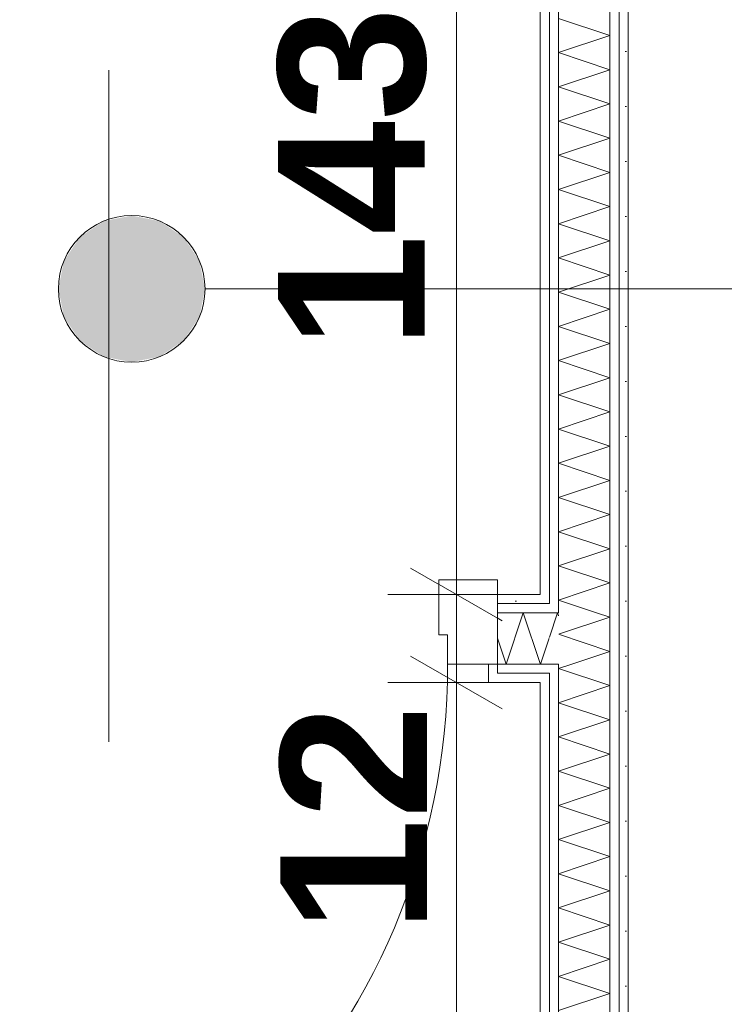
# Model space of a CAD drawing. Extents: x -7314 to 11761, y 144 to 9383.
# Tile 36 of 193: x 2738 to 2834, y 1180 to 1314. Entities that reach past the tile are written whole.
import ezdxf
from ezdxf.xclip import XClip

# ---------------------------------------------------------------- set-up
doc = ezdxf.new("R2010")
doc.units = 0
doc.header["$MEASUREMENT"] = 0
doc.header["$XCLIPFRAME"] = 0
doc.linetypes.add('Wipeout_Contour', pattern=[20000, 0, -20000])
for name, color, linetype in [('FORMA - Arch 01 - 220-A Ściany', 7, 'Continuous'), ('FORMA - Arch 02 - Strefy', 7, 'Continuous'), ('FORMA - Arch 04 - Wymiary ogólne', 7, 'Continuous')]:
    doc.layers.add(name, color=color, linetype=linetype)
doc.styles.add('STYL_AUTOMATYCZNY_9', font='arial.ttf')
pattern_1 = [(0, (4185.3, -5972.398), (0, 7.5), [0, -7.5])]

# ---------------------------------------------------------------- blocks, each defined once
blk = doc.blocks.new('*X329')
at = {"layer": 'FORMA - Arch 01 - 220-A Ściany', "color": 7, "linetype": 'Continuous', "lineweight": 5, "ltscale": 0.025}
for p, q in [((2812.91, 1226.54), (2811.11, 1225.94)), ((2811.11, 1225.94), (2818.11, 1223.6)), ((2818.11, 1223.6), (2811.11, 1221.27)), ((2811.11, 1221.27), (2818.11, 1218.94)), ((2818.11, 1218.94), (2811.11, 1216.6)), ((2811.11, 1216.6), (2818.11, 1214.27)), ((2818.11, 1214.27), (2811.11, 1211.94)), ((2811.11, 1211.94), (2818.11, 1209.6)), ((2818.11, 1209.6), (2811.11, 1207.27)), ((2811.11, 1207.27), (2818.11, 1204.94)), ((2818.11, 1204.94), (2811.11, 1202.6)), ((2811.11, 1202.6), (2818.11, 1200.27)), ((2818.11, 1200.27), (2811.11, 1197.94)), ((2811.11, 1197.94), (2818.11, 1195.6)), ((2818.11, 1195.6), (2811.11, 1193.27)), ((2811.11, 1193.27), (2818.11, 1190.94)), ((2818.11, 1190.94), (2811.11, 1188.6)), ((2811.11, 1188.6), (2818.11, 1186.27)), ((2818.11, 1186.27), (2811.11, 1183.94)), ((2811.11, 1183.94), (2818.11, 1181.6)), ((2818.11, 1181.6), (2811.11, 1179.27))]:
    blk.add_line(p, q, dxfattribs=at)
blk = doc.blocks.new('*X330')
at = {"layer": 'FORMA - Arch 01 - 220-A Ściany', "color": 7, "linetype": 'Continuous', "lineweight": 5, "ltscale": 0.025}
for p, q in [((2816.3, 1233.54), (2818.11, 1232.94)), ((2818.11, 1232.94), (2811.11, 1230.6)), ((2811.11, 1230.6), (2818.11, 1228.27)), ((2818.11, 1228.27), (2812.91, 1226.54))]:
    blk.add_line(p, q, dxfattribs=at)
blk = doc.blocks.new('*X331')
at = {"layer": 'FORMA - Arch 01 - 220-A Ściany', "color": 7, "linetype": 'Continuous', "lineweight": 5, "ltscale": 0.025}
for p, q in [((2811.11, 1314.6), (2818.11, 1312.27)), ((2818.11, 1312.27), (2811.11, 1309.94)), ((2811.11, 1309.94), (2818.11, 1307.6)), ((2818.11, 1307.6), (2811.11, 1305.27)), ((2811.11, 1305.27), (2818.11, 1302.94)), ((2818.11, 1302.94), (2811.11, 1300.6)), ((2811.11, 1300.6), (2818.11, 1298.27)), ((2818.11, 1298.27), (2811.11, 1295.94)), ((2811.11, 1295.94), (2818.11, 1293.6)), ((2818.11, 1293.6), (2811.11, 1291.27)), ((2811.11, 1291.27), (2818.11, 1288.94)), ((2818.11, 1288.94), (2811.11, 1286.6)), ((2811.11, 1286.6), (2818.11, 1284.27)), ((2818.11, 1284.27), (2811.11, 1281.94)), ((2811.11, 1281.94), (2818.11, 1279.6)), ((2818.11, 1279.6), (2811.11, 1277.27)), ((2811.11, 1277.27), (2818.11, 1274.94)), ((2818.11, 1274.94), (2811.11, 1272.6)), ((2811.11, 1272.6), (2818.11, 1270.27)), ((2818.11, 1270.27), (2811.11, 1267.94)), ((2811.11, 1267.94), (2818.11, 1265.6)), ((2818.11, 1265.6), (2811.11, 1263.27)), ((2811.11, 1263.27), (2818.11, 1260.94)), ((2818.11, 1260.94), (2811.11, 1258.6)), ((2811.11, 1258.6), (2818.11, 1256.27)), ((2818.11, 1256.27), (2811.11, 1253.94)), ((2811.11, 1253.94), (2818.11, 1251.6)), ((2818.11, 1251.6), (2811.11, 1249.27)), ((2811.11, 1249.27), (2818.11, 1246.94)), ((2818.11, 1246.94), (2811.11, 1244.6)), ((2811.11, 1244.6), (2818.11, 1242.27)), ((2818.11, 1242.27), (2811.11, 1239.94)), ((2811.11, 1239.94), (2818.11, 1237.6)), ((2818.11, 1237.6), (2811.11, 1235.27)), ((2811.11, 1235.27), (2816.3, 1233.54))]:
    blk.add_line(p, q, dxfattribs=at)
blk = doc.blocks.new('*X332')
at = {"layer": 'FORMA - Arch 01 - 220-A Ściany', "color": 7, "linetype": 'Continuous', "lineweight": 5, "ltscale": 0.025}
for p, q in [((2809.86, 1230.2), (2808.63, 1226.54)), ((2808.63, 1226.54), (2808.61, 1226.62))]:
    blk.add_line(p, q, dxfattribs=at)
blk = doc.blocks.new('*X333')
at = {"layer": 'FORMA - Arch 01 - 220-A Ściany', "color": 7, "linetype": 'Continuous', "lineweight": 5, "ltscale": 0.025}
for p, q in [((2810.97, 1233.54), (2809.86, 1230.2)), ((2811.11, 1233.12), (2810.97, 1233.54))]:
    blk.add_line(p, q, dxfattribs=at)
blk = doc.blocks.new('*X337')
at = {"layer": 'FORMA - Arch 01 - 220-A Ściany', "color": 7, "linetype": 'Continuous', "lineweight": 5, "ltscale": 0.025}
for p, q in [((2806.3, 1233.54), (2803.97, 1226.54)), ((2808.61, 1226.62), (2806.3, 1233.54)), ((2803.97, 1226.54), (2802.79, 1230.06))]:
    blk.add_line(p, q, dxfattribs=at)
blk = doc.blocks.new('Rysunek_1_1', base_point=(4185.3, -5972.4))
at = {"color": 254, "linetype": 'Wipeout_Contour', "lineweight": 0, "ltscale": 12319.475056}
blk.add_wipeout([(2820.61, 1379.4), (2819.36, 1379.4), (2819.36, 1082.14), (2820.61, 1082.14)], dxfattribs=at).dxf.layer = 'FORMA - Arch 01 - 220-A Ściany'
at = {"color": 254, "linetype": 'Wipeout_Contour', "lineweight": 0, "ltscale": 12008.631401}
blk.add_wipeout([(2656.54, 1092.89), (2808.61, 1092.89), (2808.61, 1379.4), (2656.54, 1379.4)], dxfattribs=at).dxf.layer = 'FORMA - Arch 02 - Strefy'
at = {"linetype": 'Continuous', "lineweight": 13}
blk.add_hatch(color=7, dxfattribs=at).paths.add_polyline_path([(2742.9, 1277.72), (2743.66, 1273.89), (2745.83, 1270.65), (2749.07, 1268.48), (2752.9, 1267.72), (2756.72, 1268.48), (2759.97, 1270.65), (2762.14, 1273.89), (2762.9, 1277.72), (2762.14, 1281.54), (2759.97, 1284.79), (2756.72, 1286.96), (2752.9, 1287.72), (2749.07, 1286.96), (2745.83, 1284.79), (2743.66, 1281.54)])
at = {"layer": 'FORMA - Arch 01 - 220-A Ściany', "linetype": 'Continuous', "lineweight": 5}
h = blk.add_hatch(dxfattribs=at)
h.set_pattern_fill('Gips_0001', style=0, pattern_type=2)
h.set_pattern_definition(pattern_1)
h.paths.add_polyline_path([(2820.61, 1379.4), (2819.36, 1379.4), (2819.36, 1082.14), (2820.61, 1082.14)])
at = {"color": 7, "linetype": 'Continuous', "lineweight": 13, "ltscale": 0.025}
blk.add_circle((2752.9, 1277.72), 10, dxfattribs=at)
at = {"layer": 'FORMA - Arch 01 - 220-A Ściany', "color": 7, "linetype": 'Continuous', "lineweight": 15, "ltscale": 0.025}
blk.add_line((2749.79, 1307.57), (2749.79, 1215.95), dxfattribs=at)
at = {"layer": 'FORMA - Arch 01 - 220-A Ściany', "color": 7, "linetype": 'Continuous', "lineweight": 15, "ltscale": 0.025, "flags": 128}
blk.add_lwpolyline([(2820.61, 1080.89), (2820.61, 1379.4)], dxfattribs=at)
at = {"layer": 'FORMA - Arch 01 - 220-A Ściany', "color": 7, "linetype": 'Continuous', "lineweight": 13, "ltscale": 0.025}
blk.add_arc((2703.59, 1226.54), 92.4, 270, 0, dxfattribs=at)
at = {"layer": 'FORMA - Arch 04 - Wymiary ogólne', "color": 154, "linetype": 'Continuous', "lineweight": 13, "ltscale": 0.025}
blk.add_line((2797.19, 1092.89), (2797.19, 1224.04), dxfattribs=at)
at = {"layer": 'FORMA - Arch 04 - Wymiary ogólne', "color": 154, "linetype": 'Continuous', "lineweight": 13, "char_height": 20, "attachment_point": 7, "rotation": 90, "style": 'STYL_AUTOMATYCZNY_9'}
for s, insert, width in [('\\A1;{\\pql;\\fArial|b1|i0|c238|p0;\\W1.000000;143}', (2793.19, 1269.58), 45.7634), ('\\A1;{\\pql;\\fArial|b1|i0|c238|p0;\\W1.000000;12}', (2793.19, 1189.91), 30.509)]:
    blk.add_mtext(s, dxfattribs=dict(at, insert=insert, width=width))
at = {"color": 254, "linetype": 'Wipeout_Contour', "lineweight": 0, "ltscale": 12275.514305}
blk.add_wipeout([(2808.61, 1236.04), (2808.61, 1234.79), (2809.86, 1234.79), (2809.86, 1236.04)], dxfattribs=at).dxf.layer = 'FORMA - Arch 01 - 220-A Ściany'
at = {"color": 254, "linetype": 'Wipeout_Contour', "lineweight": 0, "ltscale": 12157.280538}
blk.add_wipeout([(2808.61, 1224.04), (2808.61, 1092.89), (2809.86, 1092.89), (2809.86, 1224.04)], dxfattribs=at).dxf.layer = 'FORMA - Arch 01 - 220-A Ściany'
at = {"layer": 'FORMA - Arch 01 - 220-A Ściany', "linetype": 'Continuous', "lineweight": 5}
h = blk.add_hatch(dxfattribs=at)
h.set_pattern_fill('Gips_0001', style=0, pattern_type=2)
h.set_pattern_definition(pattern_1)
h.paths.add_polyline_path([(2808.61, 1236.04), (2808.61, 1234.79), (2809.86, 1234.79), (2809.86, 1236.04)])
h = blk.add_hatch(dxfattribs=at)
h.set_pattern_fill('Gips_0001', style=0, pattern_type=2)
h.set_pattern_definition(pattern_1)
h.paths.add_polyline_path([(2808.61, 1224.04), (2808.61, 1092.89), (2809.86, 1092.89), (2809.86, 1224.04)])
at = {"color": 254, "linetype": 'Wipeout_Contour', "lineweight": 0, "ltscale": 12315.792027}
blk.add_wipeout([(2819.36, 1379.4), (2818.11, 1379.4), (2818.11, 1083.39), (2819.36, 1083.39)], dxfattribs=at).dxf.layer = 'FORMA - Arch 01 - 220-A Ściany'
at = {"layer": 'FORMA - Arch 01 - 220-A Ściany', "linetype": 'Continuous', "lineweight": 5}
h = blk.add_hatch(dxfattribs=at)
h.set_pattern_fill('Gips_0001', style=0, pattern_type=2)
h.set_pattern_definition(pattern_1)
h.paths.add_polyline_path([(2819.36, 1379.4), (2818.11, 1379.4), (2818.11, 1083.39), (2819.36, 1083.39)])
at = {"layer": 'FORMA - Arch 01 - 220-A Ściany', "color": 7, "linetype": 'Continuous', "lineweight": 13, "ltscale": 0.025}
blk.add_line((2819.36, 1083.39), (2819.36, 1379.4), dxfattribs=at)
at = {"color": 254, "linetype": 'Wipeout_Contour', "lineweight": 0, "ltscale": 12397.479429}
blk.add_wipeout([(2809.86, 1236.04), (2809.86, 1379.4), (2808.61, 1379.4), (2808.61, 1236.04)], dxfattribs=at).dxf.layer = 'FORMA - Arch 01 - 220-A Ściany'
at = {"color": 254, "linetype": 'Wipeout_Contour', "lineweight": 0, "ltscale": 12278.080234}
blk.add_wipeout([(2809.86, 1234.79), (2809.86, 1233.54), (2811.11, 1233.54), (2811.11, 1234.79)], dxfattribs=at).dxf.layer = 'FORMA - Arch 01 - 220-A Ściany'
at = {"color": 254, "linetype": 'Wipeout_Contour', "lineweight": 0, "ltscale": 12258.267377}
blk.add_wipeout([(2808.61, 1225.29), (2808.61, 1224.04), (2809.86, 1224.04), (2809.86, 1225.29)], dxfattribs=at).dxf.layer = 'FORMA - Arch 01 - 220-A Ściany'
at = {"layer": 'FORMA - Arch 01 - 220-A Ściany', "linetype": 'Continuous', "lineweight": 5}
h = blk.add_hatch(dxfattribs=at)
h.set_pattern_fill('Gips_0001', style=0, pattern_type=2)
h.set_pattern_definition(pattern_1)
h.paths.add_polyline_path([(2809.86, 1236.04), (2809.86, 1379.4), (2808.61, 1379.4), (2808.61, 1236.04)])
h = blk.add_hatch(dxfattribs=at)
h.set_pattern_fill('Gips_0001', style=0, pattern_type=2)
h.set_pattern_definition(pattern_1)
h.paths.add_polyline_path([(2809.86, 1234.79), (2809.86, 1233.54), (2811.11, 1233.54), (2811.11, 1234.79)])
h = blk.add_hatch(dxfattribs=at)
h.set_pattern_fill('Gips_0001', style=0, pattern_type=2)
h.set_pattern_definition(pattern_1)
h.paths.add_polyline_path([(2808.61, 1225.29), (2808.61, 1224.04), (2809.86, 1224.04), (2809.86, 1225.29)])
at = {"layer": 'FORMA - Arch 01 - 220-A Ściany', "color": 7, "linetype": 'Continuous', "lineweight": 15, "ltscale": 0.025, "flags": 128}
for points in [[(2808.61, 1379.4), (2808.61, 1236.04)], [(2808.61, 1224.04), (2808.61, 1092.89)]]:
    blk.add_lwpolyline(points, dxfattribs=at)
at = {"color": 254, "linetype": 'Wipeout_Contour', "lineweight": 0, "ltscale": 12401.005805}
blk.add_wipeout([(2811.11, 1234.79), (2811.11, 1379.4), (2809.86, 1379.4), (2809.86, 1234.79)], dxfattribs=at).dxf.layer = 'FORMA - Arch 01 - 220-A Ściany'
at = {"color": 254, "linetype": 'Wipeout_Contour', "lineweight": 0, "ltscale": 12161.995255}
blk.add_wipeout([(2809.86, 1225.29), (2809.86, 1091.64), (2811.11, 1091.64), (2811.11, 1225.29)], dxfattribs=at).dxf.layer = 'FORMA - Arch 01 - 220-A Ściany'
at = {"layer": 'FORMA - Arch 01 - 220-A Ściany', "linetype": 'Continuous', "lineweight": 5}
h = blk.add_hatch(dxfattribs=at)
h.set_pattern_fill('Gips_0001', style=0, pattern_type=2)
h.set_pattern_definition(pattern_1)
h.paths.add_polyline_path([(2811.11, 1234.79), (2811.11, 1379.4), (2809.86, 1379.4), (2809.86, 1234.79)])
h = blk.add_hatch(dxfattribs=at)
h.set_pattern_fill('Gips_0001', style=0, pattern_type=2)
h.set_pattern_definition(pattern_1)
h.paths.add_polyline_path([(2809.86, 1225.29), (2809.86, 1091.64), (2811.11, 1091.64), (2811.11, 1225.29)])
at = {"layer": 'FORMA - Arch 01 - 220-A Ściany', "color": 7, "linetype": 'Continuous', "lineweight": 13, "ltscale": 0.025}
for p, q in [((2809.86, 1379.4), (2809.86, 1234.79)), ((2809.86, 1234.79), (2808.61, 1234.79))]:
    blk.add_line(p, q, dxfattribs=at)
at = {"color": 254, "linetype": 'Wipeout_Contour', "lineweight": 0, "ltscale": 12264.849153}
blk.add_wipeout([(2809.86, 1226.54), (2809.86, 1225.29), (2811.11, 1225.29), (2811.11, 1226.54)], dxfattribs=at).dxf.layer = 'FORMA - Arch 01 - 220-A Ściany'
at = {"layer": 'FORMA - Arch 01 - 220-A Ściany', "linetype": 'Continuous', "lineweight": 5}
h = blk.add_hatch(dxfattribs=at)
h.set_pattern_fill('Gips_0001', style=0, pattern_type=2)
h.set_pattern_definition(pattern_1)
h.paths.add_polyline_path([(2809.86, 1226.54), (2809.86, 1225.29), (2811.11, 1225.29), (2811.11, 1226.54)])
at = {"layer": 'FORMA - Arch 01 - 220-A Ściany', "color": 7, "linetype": 'Continuous', "lineweight": 13, "ltscale": 0.025}
for p, q in [((2808.61, 1225.29), (2809.86, 1225.29)), ((2809.86, 1225.29), (2809.86, 1091.64))]:
    blk.add_line(p, q, dxfattribs=at)
at = {"color": 254, "linetype": 'Wipeout_Contour', "lineweight": 0, "ltscale": 12177.344631}
blk.add_wipeout([(2811.11, 1226.54), (2811.11, 1090.39), (2818.11, 1090.39), (2818.11, 1226.54)], dxfattribs=at).dxf.layer = 'FORMA - Arch 01 - 220-A Ściany'
at = {"color": 7, "linetype": 'Continuous', "lineweight": 13, "ltscale": 0.025}
blk.add_blockref('*X329', (0, 0), dxfattribs=at)
at = {"color": 254, "linetype": 'Wipeout_Contour', "lineweight": 0, "ltscale": 12286.579219}
blk.add_wipeout([(2811.11, 1233.54), (2811.11, 1226.54), (2818.11, 1226.54), (2818.11, 1233.54)], dxfattribs=at).dxf.layer = 'FORMA - Arch 01 - 220-A Ściany'
at = {"layer": 'FORMA - Arch 01 - 220-A Ściany', "color": 7, "linetype": 'Continuous', "lineweight": 13, "ltscale": 0.025}
for p, q in [((2809.86, 1226.54), (2811.11, 1226.54)), ((2811.11, 1226.54), (2811.11, 1090.39)), ((2818.11, 1090.39), (2818.11, 1226.54))]:
    blk.add_line(p, q, dxfattribs=at)
at = {"color": 7, "linetype": 'Continuous', "lineweight": 13, "ltscale": 0.025}
blk.add_blockref('*X330', (0, 0), dxfattribs=at)
at = {"color": 254, "linetype": 'Wipeout_Contour', "lineweight": 0, "ltscale": 12414.963573}
blk.add_wipeout([(2818.11, 1233.54), (2818.11, 1379.4), (2811.11, 1379.4), (2811.11, 1233.54)], dxfattribs=at).dxf.layer = 'FORMA - Arch 01 - 220-A Ściany'
at = {"color": 254, "linetype": 'Wipeout_Contour', "lineweight": 0, "ltscale": 12260.266332}
blk.add_wipeout([(2808.61, 1226.54), (2808.61, 1225.29), (2809.86, 1225.29), (2809.86, 1226.54)], dxfattribs=at).dxf.layer = 'FORMA - Arch 01 - 220-A Ściany'
at = {"layer": 'FORMA - Arch 01 - 220-A Ściany', "linetype": 'Continuous', "lineweight": 5}
h = blk.add_hatch(dxfattribs=at)
h.set_pattern_fill('Gips_0001', style=0, pattern_type=2)
h.set_pattern_definition(pattern_1)
h.paths.add_polyline_path([(2808.61, 1226.54), (2808.61, 1225.29), (2809.86, 1225.29), (2809.86, 1226.54)])
at = {"color": 7, "linetype": 'Continuous', "lineweight": 13, "ltscale": 0.025}
blk.add_line((2858.69, 1277.72), (2762.9, 1277.72), dxfattribs=at)
at = {"layer": 'FORMA - Arch 01 - 220-A Ściany', "color": 7, "linetype": 'Continuous', "lineweight": 13, "ltscale": 0.025}
for p, q in [((2811.11, 1379.4), (2811.11, 1233.54)), ((2818.11, 1233.54), (2818.11, 1379.4)), ((2811.11, 1233.54), (2809.86, 1233.54)), ((2818.11, 1226.54), (2818.11, 1233.54))]:
    blk.add_line(p, q, dxfattribs=at)
at = {"color": 7, "linetype": 'Continuous', "lineweight": 13, "ltscale": 0.025}
blk.add_blockref('*X331', (0, 0), dxfattribs=at)
at = {"color": 254, "linetype": 'Wipeout_Contour', "lineweight": 0, "ltscale": 12266.880832}
blk.add_wipeout([(2808.61, 1233.54), (2808.61, 1226.54), (2809.86, 1226.54), (2809.86, 1233.54)], dxfattribs=at).dxf.layer = 'FORMA - Arch 01 - 220-A Ściany'
at = {"color": 254, "linetype": 'Wipeout_Contour', "lineweight": 0, "ltscale": 12245.319533}
blk.add_wipeout([(2802.79, 1225.29), (2802.79, 1224.04), (2808.61, 1224.04), (2808.61, 1225.29)], dxfattribs=at).dxf.layer = 'FORMA - Arch 01 - 220-A Ściany'
at = {"layer": 'FORMA - Arch 01 - 220-A Ściany', "linetype": 'Continuous', "lineweight": 5}
h = blk.add_hatch(dxfattribs=at)
h.set_pattern_fill('Gips_0001', style=0, pattern_type=2)
h.set_pattern_definition(pattern_1)
h.paths.add_polyline_path([(2802.79, 1225.29), (2802.79, 1224.04), (2808.61, 1224.04), (2808.61, 1225.29)])
at = {"color": 7, "linetype": 'Continuous', "lineweight": 13, "ltscale": 0.025}
blk.add_blockref('*X332', (0, 0), dxfattribs=at)
at = {"color": 254, "linetype": 'Wipeout_Contour', "lineweight": 0, "ltscale": 12273.502353}
blk.add_wipeout([(2808.61, 1234.79), (2808.61, 1233.54), (2809.86, 1233.54), (2809.86, 1234.79)], dxfattribs=at).dxf.layer = 'FORMA - Arch 01 - 220-A Ściany'
at = {"layer": 'FORMA - Arch 01 - 220-A Ściany', "linetype": 'Continuous', "lineweight": 5}
h = blk.add_hatch(dxfattribs=at)
h.set_pattern_fill('Gips_0001', style=0, pattern_type=2)
h.set_pattern_definition(pattern_1)
h.paths.add_polyline_path([(2808.61, 1234.79), (2808.61, 1233.54), (2809.86, 1233.54), (2809.86, 1234.79)])
at = {"color": 254, "linetype": 'Wipeout_Contour', "lineweight": 0, "ltscale": 12247.320603}
blk.add_wipeout([(2808.61, 1226.54), (2802.79, 1226.54), (2802.79, 1225.29), (2808.61, 1225.29)], dxfattribs=at).dxf.layer = 'FORMA - Arch 01 - 220-A Ściany'
at = {"layer": 'FORMA - Arch 01 - 220-A Ściany', "linetype": 'Continuous', "lineweight": 5}
h = blk.add_hatch(dxfattribs=at)
h.set_pattern_fill('Gips_0001', style=0, pattern_type=2)
h.set_pattern_definition(pattern_1)
h.paths.add_polyline_path([(2808.61, 1226.54), (2802.79, 1226.54), (2802.79, 1225.29), (2808.61, 1225.29)])
at = {"layer": 'FORMA - Arch 01 - 220-A Ściany', "color": 7, "linetype": 'Continuous', "lineweight": 13, "ltscale": 0.025}
blk.add_line((2808.61, 1225.29), (2809.86, 1225.29), dxfattribs=at)
at = {"color": 254, "linetype": 'Wipeout_Contour', "lineweight": 0, "ltscale": 12262.584678}
blk.add_wipeout([(2802.79, 1236.04), (2802.79, 1234.79), (2808.61, 1234.79), (2808.61, 1236.04)], dxfattribs=at).dxf.layer = 'FORMA - Arch 01 - 220-A Ściany'
at = {"color": 254, "linetype": 'Wipeout_Contour', "lineweight": 0, "ltscale": 12271.461184}
blk.add_wipeout([(2809.86, 1233.54), (2809.86, 1226.54), (2811.11, 1226.54), (2811.11, 1233.54)], dxfattribs=at).dxf.layer = 'FORMA - Arch 01 - 220-A Ściany'
at = {"layer": 'FORMA - Arch 01 - 220-A Ściany', "linetype": 'Continuous', "lineweight": 5}
h = blk.add_hatch(dxfattribs=at)
h.set_pattern_fill('Gips_0001', style=0, pattern_type=2)
h.set_pattern_definition(pattern_1)
h.paths.add_polyline_path([(2802.79, 1236.04), (2802.79, 1234.79), (2808.61, 1234.79), (2808.61, 1236.04)])
at = {"layer": 'FORMA - Arch 01 - 220-A Ściany', "color": 7, "linetype": 'Continuous', "lineweight": 13, "ltscale": 0.025}
for p, q in [((2811.11, 1233.54), (2809.86, 1233.54)), ((2809.86, 1226.54), (2811.11, 1226.54))]:
    blk.add_line(p, q, dxfattribs=at)
at = {"layer": 'FORMA - Arch 01 - 220-A Ściany', "color": 7, "linetype": 'Continuous', "lineweight": 15, "ltscale": 0.025, "flags": 128}
blk.add_lwpolyline([(2808.61, 1236.04), (2802.79, 1236.04)], dxfattribs=at)
at = {"color": 7, "linetype": 'Continuous', "lineweight": 13, "ltscale": 0.025}
blk.add_blockref('*X333', (0, 0), dxfattribs=at)
at = {"color": 254, "linetype": 'Wipeout_Contour', "lineweight": 0, "ltscale": 12260.570605}
blk.add_wipeout([(2802.79, 1233.54), (2808.61, 1233.54), (2808.61, 1234.79), (2802.79, 1234.79)], dxfattribs=at).dxf.layer = 'FORMA - Arch 01 - 220-A Ściany'
at = {"layer": 'FORMA - Arch 01 - 220-A Ściany', "linetype": 'Continuous', "lineweight": 5}
h = blk.add_hatch(dxfattribs=at)
h.set_pattern_fill('Gips_0001', style=0, pattern_type=2)
h.set_pattern_definition(pattern_1)
h.paths.add_polyline_path([(2802.79, 1233.54), (2808.61, 1233.54), (2808.61, 1234.79), (2802.79, 1234.79)])
at = {"layer": 'FORMA - Arch 01 - 220-A Ściany', "color": 7, "linetype": 'Continuous', "lineweight": 15, "ltscale": 0.025}
blk.add_line((2802.79, 1234.79), (2802.79, 1236.04), dxfattribs=at)
at = {"layer": 'FORMA - Arch 01 - 220-A Ściany', "color": 7, "linetype": 'Continuous', "lineweight": 13, "ltscale": 0.025}
for p, q in [((2808.61, 1234.79), (2802.79, 1234.79)), ((2809.86, 1234.79), (2808.61, 1234.79))]:
    blk.add_line(p, q, dxfattribs=at)
at = {"color": 254, "linetype": 'Wipeout_Contour', "lineweight": 0, "ltscale": 12253.94209}
blk.add_wipeout([(2802.79, 1226.54), (2808.61, 1226.54), (2808.61, 1233.54), (2802.79, 1233.54)], dxfattribs=at).dxf.layer = 'FORMA - Arch 01 - 220-A Ściany'
at = {"layer": 'FORMA - Arch 01 - 220-A Ściany', "color": 7, "linetype": 'Continuous', "lineweight": 15, "ltscale": 0.025}
blk.add_line((2802.79, 1233.54), (2802.79, 1234.79), dxfattribs=at)
at = {"layer": 'FORMA - Arch 01 - 220-A Ściany', "color": 7, "linetype": 'Continuous', "lineweight": 13, "ltscale": 0.025}
for p, q in [((2808.61, 1233.54), (2802.79, 1233.54)), ((2809.86, 1233.54), (2808.61, 1233.54)), ((2808.61, 1226.54), (2809.86, 1226.54))]:
    blk.add_line(p, q, dxfattribs=at)
at = {"color": 7, "linetype": 'Continuous', "lineweight": 13, "ltscale": 0.025}
blk.add_blockref('*X337', (0, 0), dxfattribs=at)
at = {"color": 254, "linetype": 'Wipeout_Contour', "lineweight": 0, "ltscale": 15291.834019}
blk.add_wipeout([(2802.79, 1224.04), (2802.79, 1225.29), (2802.79, 1226.54), (2801.54, 1226.54), (2801.54, 1224.04)], dxfattribs=at).dxf.layer = 'FORMA - Arch 01 - 220-A Ściany'
at = {"layer": 'FORMA - Arch 01 - 220-A Ściany', "linetype": 'Continuous', "lineweight": 5}
h = blk.add_hatch(dxfattribs=at)
h.set_pattern_fill('Gips_0001', style=0, pattern_type=2)
h.set_pattern_definition(pattern_1)
h.paths.add_polyline_path([(2802.79, 1224.04), (2802.79, 1225.29), (2802.79, 1226.54), (2801.54, 1226.54), (2801.54, 1224.04)])
at = {"layer": 'FORMA - Arch 01 - 220-A Ściany', "color": 7, "linetype": 'Continuous', "lineweight": 15, "ltscale": 0.025}
for p, q in [((2802.79, 1226.54), (2802.79, 1233.54)), ((2801.54, 1226.54), (2801.54, 1224.04)), ((2802.79, 1226.54), (2801.54, 1226.54)), ((2802.79, 1224.04), (2801.54, 1224.04)), ((2802.79, 1224.04), (2801.54, 1224.04))]:
    blk.add_line(p, q, dxfattribs=at)
at = {"layer": 'FORMA - Arch 01 - 220-A Ściany', "color": 7, "linetype": 'Continuous', "lineweight": 13, "ltscale": 0.025}
for p, q in [((2802.79, 1226.54), (2808.61, 1226.54)), ((2802.79, 1225.29), (2802.79, 1226.54)), ((2802.79, 1225.29), (2808.61, 1225.29))]:
    blk.add_line(p, q, dxfattribs=at)
at = {"layer": 'FORMA - Arch 01 - 220-A Ściany', "color": 7, "linetype": 'Continuous', "lineweight": 15, "ltscale": 0.025, "flags": 128}
blk.add_lwpolyline([(2802.79, 1224.04), (2808.61, 1224.04)], dxfattribs=at)
at = {"layer": 'FORMA - Arch 04 - Wymiary ogólne', "color": 154, "linetype": 'Continuous', "lineweight": 13, "ltscale": 0.025}
blk.add_line((2806.57, 1224.04), (2787.82, 1224.04), dxfattribs=at)
at = {"color": 254, "linetype": 'Wipeout_Contour', "lineweight": 0, "ltscale": 18342.396145}
blk.add_wipeout([(2794.79, 1238.04), (2794.79, 1230.54), (2795.99, 1230.54), (2795.99, 1226.54), (2802.79, 1226.54), (2802.79, 1238.04)], dxfattribs=at).dxf.layer = 'FORMA - Arch 01 - 220-A Ściany'
at = {"layer": 'FORMA - Arch 01 - 220-A Ściany', "color": 7, "linetype": 'Continuous', "lineweight": 15, "ltscale": 0.025}
for p, q in [((2794.79, 1238.04), (2794.79, 1230.54)), ((2802.79, 1238.04), (2794.79, 1238.04)), ((2802.79, 1226.54), (2802.79, 1238.04)), ((2802.79, 1234.79), (2802.79, 1236.04)), ((2802.79, 1234.79), (2802.79, 1236.04)), ((2802.79, 1233.54), (2802.79, 1234.79)), ((2802.79, 1233.54), (2802.79, 1234.79)), ((2802.79, 1226.54), (2802.79, 1233.54)), ((2802.79, 1226.54), (2802.79, 1233.54)), ((2794.79, 1230.54), (2795.99, 1230.54)), ((2795.99, 1230.54), (2795.99, 1226.54)), ((2795.99, 1226.54), (2802.79, 1226.54)), ((2801.54, 1226.54), (2801.54, 1224.04))]:
    blk.add_line(p, q, dxfattribs=at)
at = {"layer": 'FORMA - Arch 04 - Wymiary ogólne', "color": 154, "linetype": 'Continuous', "lineweight": 13, "ltscale": 0.025}
for p, q in [((2797.19, 1236.04), (2797.19, 1379.4)), ((2790.94, 1239.64), (2803.44, 1232.43)), ((2806.57, 1236.04), (2787.82, 1236.04)), ((2797.19, 1224.04), (2797.19, 1236.04)), ((2790.94, 1227.64), (2803.44, 1220.43))]:
    blk.add_line(p, q, dxfattribs=at)

msp = doc.modelspace()

# ---------------------------------------------------------------- block references
at = {"lineweight": 20}
ref = msp.add_blockref('Rysunek_1_1', (4185.29965, -5972.39804), dxfattribs=at)
XClip(ref).set_block_clipping_path([(254.0251470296, 246.5573808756), (9689.7973583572, 9358.9497337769)])

doc.saveas('drawing.dxf')
